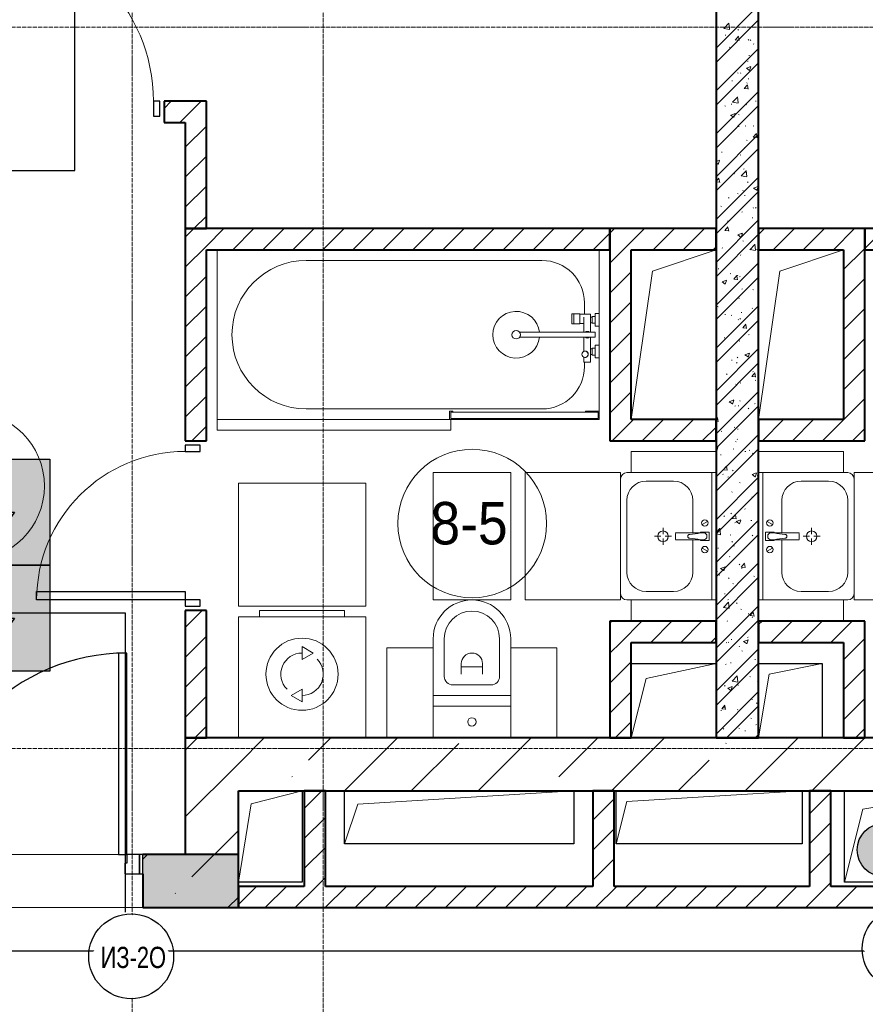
# Model space of a CAD drawing. Header units: millimetres. Extents: x -816133 to 919604, y 87941 to 147341.
# Tile 245 of 256: x 156156 to 160138, y 130627 to 135268. Entities that reach past the tile are written whole.
import ezdxf

# ---------------------------------------------------------------- set-up
doc = ezdxf.new("R2010")
doc.units = ezdxf.units.MM
doc.set_wipeout_variables(frame=1)
doc.linetypes.add('ADSK_Линия сетки', pattern=[25, 20, -2.5, 0, -2.5])
doc.linetypes.add('Линия сетки', pattern=[25, 20, -2.5, 0, -2.5])
for name, color, linetype, lineweight in [('A-000-M_MASS', 7, 'Continuous', 18), ('A-010-A_ROOM', 7, 'Continuous', 20), ('A-200-M_WALL', 7, 'Continuous', 18), ('A-200-M_WALL_EXT', 7, 'Continuous', 18), ('A-200-M_WALL_INT', 7, 'Continuous', 18), ('A-200-M_WALL_PAT', 7, 'Continuous', 40), ('A-325-M_DOOR', 7, 'Continuous', 18), ('A-325-M_DOOR__FRAME', 7, 'Continuous', 30), ('A-325-M_DOOR_OPENING', 7, 'Continuous', 18), ('A-325-M_DOOR_PANEL', 7, 'Continuous', 30), ('A-700-M_FFE', 7, 'Continuous', 18), ('E-610-M_EPS', 7, 'Continuous', 18), ('M-520-M_DRAINAGE_FW', 7, 'Continuous', 18), ('RC-Извещатели_пожарные', 1, 'Continuous', 30), ('Z-030-M_GRID', 7, 'Continuous', 9), ('СОУЭ', 1, 'Continuous', 30), ('СС-011-ПОЖ-СИГНАЛИЗАЦИЯ', 1, 'Continuous', 30), ('УГО АПС и АПЗ$0$_АПС_Оборудование', 1, 'Continuous', 30), ('УГО АПС и АПЗ$0$СС-011-ПОЖ-СИГНАЛИЗАЦИЯ', 1, 'Continuous', 30)]:
    doc.layers.add(name, color=color, linetype=linetype, lineweight=lineweight)
doc.layers.add('EI_HATCH_GALV', color=7, linetype='Continuous')
doc.styles.add('Arial Narrow', font='ARIALN.TTF', dxfattribs={"width": 0.9, "height": 600})
doc.styles.add('Arial_2', font='arial.ttf', dxfattribs={"width": 0.9, "height": 400})
doc.styles.add('CP.Text', font='arial.ttf')

# ---------------------------------------------------------------- blocks, each defined once
blk = doc.blocks.new('13эт')
at = {"layer": 'A-200-M_WALL_PAT', "lineweight": 18}
h = blk.add_hatch(color=9, dxfattribs=at)
h.paths.add_polyline_path([(432495.4, 131082.9), (432495.4, 131332.9), (432045.4, 131332.9), (432045.4, 131082.9)])
h.paths.add_polyline_path([(430495.4, 131082.9), (430945.4, 131082.9), (430945.4, 131332.9), (430495.4, 131332.9)])
at = {"layer": 'A-000-M_MASS', "color": 9}
for p, q in [((434445.4, 134082.9), (434745.4, 134182.9)), ((435045.4, 134082.9), (435345.4, 134182.9)), ((434345.4, 133382.9), (434445.4, 134082.9)), ((434945.4, 133382.9), (435045.4, 134082.9)), ((434415.4, 132162.9), (434745.4, 132232.9)), ((434995.4, 132182.9), (435245.4, 132232.9)), ((434345.4, 131882.9), (434415.4, 132162.9)), ((434945.4, 131882.9), (434995.4, 132182.9)), ((432555.4, 131572.9), (432795.4, 131632.9)), ((433057.9, 131570.4), (434075.4, 131632.9)), ((434325.4, 131582.9), (435150.4, 131632.9)), ((435436.4, 131546.9), (435950.4, 131632.9)), ((432495.4, 131202.9), (432555.4, 131572.9)), ((432995.4, 131382.9), (433057.9, 131570.4)), ((434275.4, 131382.9), (434325.4, 131582.9)), ((435350.4, 131202.9), (435436.4, 131546.9))]:
    blk.add_line(p, q, dxfattribs=at)
at = {"layer": 'A-000-M_MASS', "color": 9, "lineweight": 30}
for p, q in [((434345.4, 132232.9), (434745.4, 132232.9)), ((434945.4, 132232.9), (435245.4, 132232.9)), ((435245.4, 132232.9), (435245.4, 131882.9)), ((432795.4, 131632.9), (432795.4, 131202.9)), ((432995.4, 131382.9), (432995.4, 131632.9)), ((434075.4, 131632.9), (434075.4, 131382.9)), ((434275.4, 131382.9), (434275.4, 131632.9)), ((435150.4, 131632.9), (435150.4, 131382.9)), ((435350.4, 131202.9), (435350.4, 131632.9)), ((434075.4, 131382.9), (432995.4, 131382.9)), ((435150.4, 131382.9), (434275.4, 131382.9)), ((432795.4, 131202.9), (432495.4, 131202.9)), ((435950.4, 131202.9), (435350.4, 131202.9))]:
    blk.add_line(p, q, dxfattribs=at)
at = {"layer": 'A-010-A_ROOM', "color": 9}
for centre in [(431232.5, 133069.9), (433596.8, 132893)]:
    blk.add_circle(centre, 350, dxfattribs=at)
at = {"layer": 'A-200-M_WALL', "color": 9, "lineweight": 40}
for p, q in [((432495.4, 131332.9), (432045.4, 131332.9)), ((432495.4, 131082.9), (432495.4, 131332.9)), ((432045.4, 131242.9), (432045.4, 131082.9)), ((432045.4, 131082.9), (432495.4, 131082.9))]:
    blk.add_line(p, q, dxfattribs=at)
at = {"layer": 'A-200-M_WALL_EXT', "color": 9, "lineweight": 40}
for p, q in [((432495.4, 131882.9), (432245.4, 131882.9)), ((432245.4, 131882.9), (432245.4, 131332.9)), ((437695.4, 131882.9), (432495.4, 131882.9)), ((432495.4, 131632.9), (437695.4, 131632.9)), ((432495.4, 131082.9), (432495.4, 131632.9)), ((432245.4, 131332.9), (432045.4, 131332.9)), ((432045.2, 131242.9), (432045.2, 131082.9)), ((432045.2, 131082.9), (432245.4, 131082.9)), ((432245.4, 131082.9), (432495.4, 131082.9))]:
    blk.add_line(p, q, dxfattribs=at)
at = {"layer": 'A-200-M_WALL_INT', "color": 9, "lineweight": 40}
for p, q in [((434745.4, 138432.9), (434745.4, 131882.9)), ((434945.4, 131882.9), (434945.4, 138432.9)), ((432245.4, 134882.9), (432145.4, 134882.9)), ((432145.4, 134882.9), (432145.4, 134782.9)), ((432345.4, 134882.9), (432245.4, 134882.9)), ((432345.4, 134282.9), (432345.4, 134882.9)), ((432145.4, 134782.9), (432245.4, 134782.9)), ((432245.4, 134782.9), (432245.4, 134282.9)), ((432345.4, 134282.9), (432245.4, 134282.9)), ((432245.4, 134282.9), (432245.4, 133282.9)), ((432245.4, 134282.9), (432345.4, 134282.9)), ((434245.4, 134282.9), (432345.4, 134282.9)), ((434245.4, 134182.9), (434245.4, 134282.9)), ((434345.4, 134282.9), (434245.4, 134282.9)), ((434245.4, 134282.9), (434245.4, 133382.9)), ((434745.4, 134282.9), (434345.4, 134282.9)), ((434745.4, 134182.9), (434745.4, 134282.9)), ((435445.4, 134282.9), (434945.4, 134282.9)), ((434945.4, 134282.9), (434945.4, 134182.9)), ((435445.4, 134182.9), (435445.4, 134282.9)), ((437295.4, 134282.9), (435445.4, 134282.9)), ((435445.4, 134282.9), (435445.4, 134182.9)), ((432345.4, 133282.9), (432345.4, 134182.9)), ((432345.4, 134182.9), (434245.4, 134182.9)), ((434345.4, 133382.9), (434345.4, 134182.9)), ((434345.4, 134182.9), (434745.4, 134182.9)), ((434945.4, 134182.9), (435345.4, 134182.9)), ((435345.4, 134182.9), (435345.4, 133382.9)), ((435445.4, 133282.9), (435445.4, 134182.9)), ((435445.4, 134182.9), (437295.4, 134182.9)), ((434245.4, 133382.9), (434245.4, 133282.9)), ((434745.4, 133382.9), (434345.4, 133382.9)), ((434745.4, 133282.9), (434745.4, 133382.9)), ((435345.4, 133382.9), (434945.4, 133382.9)), ((434945.4, 133382.9), (434945.4, 133282.9)), ((432245.4, 133282.9), (432345.4, 133282.9)), ((434245.4, 133282.9), (434745.4, 133282.9)), ((434945.4, 133282.9), (435345.4, 133282.9)), ((435345.4, 133282.9), (435445.4, 133282.9)), ((432345.4, 132482.9), (432245.4, 132482.9)), ((432245.4, 132482.9), (432245.4, 131882.9)), ((432345.4, 131882.9), (432345.4, 132482.9)), ((434745.4, 132432.9), (434245.4, 132432.9)), ((434245.4, 132432.9), (434245.4, 132332.9)), ((434745.4, 132332.9), (434745.4, 132432.9)), ((435445.4, 132432.9), (434945.4, 132432.9)), ((434945.4, 132432.9), (434945.4, 132332.9)), ((435445.4, 132332.9), (435445.4, 132432.9)), ((434245.4, 132332.9), (434245.4, 131882.9)), ((434345.4, 132332.9), (434745.4, 132332.9)), ((434345.4, 131882.9), (434345.4, 132332.9)), ((434945.4, 132332.9), (435345.4, 132332.9)), ((435345.4, 132332.9), (435345.4, 131882.9)), ((435445.4, 131882.9), (435445.4, 132332.9)), ((432245.4, 131882.9), (432345.4, 131882.9)), ((434245.4, 131882.9), (434345.4, 131882.9)), ((434745.4, 131882.9), (434945.4, 131882.9)), ((435345.4, 131882.9), (435445.4, 131882.9)), ((432905.4, 131632.9), (432805.4, 131632.9)), ((432805.4, 131632.9), (432805.4, 131182.9)), ((432905.4, 131182.9), (432905.4, 131632.9)), ((434265.4, 131632.9), (434165.4, 131632.9)), ((434165.4, 131632.9), (434165.4, 131182.9)), ((434265.4, 131182.9), (434265.4, 131632.9)), ((435285.4, 131632.9), (435185.4, 131632.9)), ((435185.4, 131632.9), (435185.4, 131182.9)), ((435285.4, 131182.9), (435285.4, 131632.9)), ((432805.4, 131182.9), (432495.4, 131182.9)), ((432495.4, 131182.9), (432495.4, 131082.9)), ((434165.4, 131182.9), (432905.4, 131182.9)), ((435185.4, 131182.9), (434265.4, 131182.9)), ((436455.4, 131182.9), (435285.4, 131182.9)), ((432495.4, 131082.9), (437695.4, 131082.9))]:
    blk.add_line(p, q, dxfattribs=at)
at = {"layer": 'A-200-M_WALL_PAT', "color": 9, "linetype": 'Continuous', "lineweight": 9}
for p, q in [((434745.4, 135133.8), (434945.4, 135333.8)), ((434745.4, 135066.5), (434945.4, 135266.5)), ((434745.4, 135252.4), (434746.8, 135253.4)), ((434782.3, 135225.8), (434806.1, 135250.5)), ((434782.3, 135225.9), (434809.4, 135221.7)), ((434809.1, 135222.7), (434805.7, 135251.7)), ((434848.3, 135220.8), (434850.7, 135218.5)), ((434745.4, 135177.6), (434746.5, 135177)), ((434787.8, 135193.9), (434791.1, 135194.4)), ((434835.5, 135171.9), (434853.8, 135170.3)), ((434835.7, 135171.8), (434850.4, 135189.4)), ((434854, 135169.1), (434850.5, 135188.2)), ((434896.9, 135171.4), (434899.6, 135173.4)), ((434906.4, 135171.9), (434909.2, 135170.1)), ((434745.4, 134931.8), (434945.4, 135131.8)), ((434745.4, 135121.6), (434746, 135121.1)), ((434807.9, 135137.8), (434810.7, 135136)), ((434921.3, 135153.8), (434923.8, 135151.6)), ((434899.8, 135099), (434903.1, 135099.5)), ((434745.4, 134864.4), (434945.4, 135064.4)), ((434888, 135038.9), (434903.1, 135028.7)), ((434888.1, 135038.7), (434909.5, 135046.9)), ((434893.2, 135069.9), (434895.9, 135072)), ((434903.4, 135027.4), (434909.6, 135045.8)), ((434845.7, 135017), (434848.5, 135015.2)), ((434860, 135016.7), (434862.4, 135014.4)), ((434896.2, 134988.9), (434899.5, 134989.3)), ((434819.6, 134978.8), (434822.9, 134979.2)), ((434877.8, 134942.6), (434896, 134941)), ((434878, 134942.6), (434892.7, 134960.1)), ((434889.5, 134968.5), (434892.2, 134970.5)), ((434896.3, 134939.8), (434892.8, 134958.9)), ((434745.4, 134729.7), (434945.4, 134929.7)), ((434822.7, 134878.4), (434846.5, 134903.1)), ((434849.5, 134875.4), (434846.1, 134904.3)), ((432145.4, 134849.3), (432179.1, 134882.9)), ((432245.4, 134807.8), (432320.5, 134882.9)), ((434745.4, 134662.4), (434945.4, 134862.4)), ((434786.4, 134861.2), (434789.2, 134859.4)), ((434816, 134868.7), (434819.3, 134869.1)), ((434822.7, 134878.5), (434849.8, 134874.3)), ((434885.8, 134867), (434888.5, 134869)), ((434931.4, 134883.9), (434934.8, 134884.3)), ((432220.5, 134782.9), (432245.4, 134807.8)), ((434813.8, 134817.9), (434829, 134807.6)), ((434814, 134817.7), (434835.3, 134825.9)), ((434829.2, 134806.3), (434835.4, 134824.8)), ((434847.4, 134834.8), (434849.8, 134832.5)), ((434850.6, 134820.3), (434853.5, 134818.5)), ((432245.4, 134666.4), (432345.4, 134766.4)), ((434851.3, 134763.7), (434854.6, 134764.1)), ((434882.1, 134765.5), (434884.8, 134767.6)), ((434920.4, 134767.9), (434922.9, 134765.6)), ((434745.4, 134527.7), (434945.4, 134727.7)), ((434920.1, 134713.3), (434938.3, 134711.7)), ((434920.3, 134713.3), (434935, 134730.8)), ((434938.6, 134710.6), (434935.1, 134729.7)), ((434745.4, 134460.3), (434945.4, 134660.3)), ((434878.4, 134664.1), (434881.1, 134666.1)), ((434888.4, 134699.4), (434891.3, 134697.6)), ((432245.4, 134525), (432345.4, 134625)), ((434771.1, 134643.4), (434774.4, 134643.9)), ((434859.1, 134630.7), (434861.5, 134628.4)), ((434745.4, 134598.8), (434761.1, 134604.8)), ((434745.4, 134592.9), (434754.8, 134586.6)), ((434755.1, 134585.3), (434761.2, 134603.7)), ((434874.7, 134562.6), (434877.4, 134564.6)), ((434745.4, 134325.6), (434945.4, 134525.6)), ((434745.4, 134504.9), (434758.7, 134520.7)), ((434762.3, 134500.4), (434758.7, 134519.5)), ((434829.1, 134543.6), (434831.9, 134541.8)), ((434863.1, 134531), (434886.9, 134555.8)), ((434863.1, 134531.2), (434890.2, 134527)), ((434883.1, 134548.5), (434886.4, 134549)), ((434889.9, 134528), (434886.5, 134557)), ((432245.4, 134383.6), (432345.4, 134483.6)), ((434745.4, 134503.1), (434762, 134501.6)), ((434893.3, 134502.7), (434896.2, 134500.9)), ((434921.6, 134474.1), (434936.7, 134463.9)), ((434921.7, 134473.9), (434943.1, 134482.1)), ((434937, 134462.6), (434943.2, 134481)), ((434745.4, 134258.3), (434945.4, 134458.3)), ((434802.9, 134428.3), (434806.2, 134428.7)), ((434846.5, 134448.8), (434848.9, 134446.6)), ((434871, 134461.1), (434873.6, 134463.2)), ((434879.5, 134438.4), (434882.8, 134438.8)), ((434768.4, 134388.7), (434771.3, 134386.9)), ((434919.5, 134381.9), (434922, 134379.6)), ((434931.1, 134381.8), (434934, 134380)), ((432286.2, 134282.9), (432345.4, 134342.1)), ((434867.3, 134359.7), (434869.9, 134361.7)), ((434914.8, 134333.4), (434918.1, 134333.8)), ((434745.4, 134123.6), (434945.4, 134323.6)), ((434786.3, 134273.9), (434801, 134291.4)), ((434799.3, 134318.2), (434802.6, 134318.6)), ((434804.6, 134271.2), (434801, 134290.3)), ((432245.4, 134242.1), (432286.2, 134282.9)), ((432345.4, 134200.7), (432427.6, 134282.9)), ((432469, 134182.9), (432569, 134282.9)), ((432610.5, 134182.9), (432710.5, 134282.9)), ((432751.9, 134182.9), (432851.9, 134282.9)), ((432893.3, 134182.9), (432993.3, 134282.9)), ((433034.7, 134182.9), (433134.7, 134282.9)), ((433176.1, 134182.9), (433276.1, 134282.9)), ((433317.6, 134182.9), (433417.6, 134282.9)), ((433459, 134182.9), (433559, 134282.9)), ((433600.4, 134182.9), (433700.4, 134282.9)), ((433741.8, 134182.9), (433841.8, 134282.9)), ((433883.2, 134182.9), (433983.2, 134282.9)), ((434024.7, 134182.9), (434124.7, 134282.9)), ((434166.1, 134182.9), (434245.4, 134262.2)), ((434245.4, 134262.2), (434266.1, 134282.9)), ((434345.4, 134220.8), (434407.5, 134282.9)), ((434448.9, 134182.9), (434548.9, 134282.9)), ((434590.4, 134182.9), (434690.4, 134282.9)), ((434745.4, 134056.2), (434945.4, 134256.2)), ((434786.1, 134273.9), (434804.3, 134272.3)), ((434847.4, 134253.1), (434862.6, 134242.9)), ((434847.6, 134252.9), (434868.9, 134261.1)), ((434858.2, 134244.7), (434860.6, 134242.5)), ((434862.8, 134241.6), (434869, 134260)), ((434863.6, 134258.2), (434866.2, 134260.2)), ((434945.4, 134255.1), (434973.2, 134282.9)), ((435014.6, 134182.9), (435114.6, 134282.9)), ((435156, 134182.9), (435256, 134282.9)), ((435297.5, 134182.9), (435397.5, 134282.9)), ((435445.4, 134189.5), (435538.9, 134282.9)), ((432245.4, 134100.7), (432345.4, 134200.7)), ((434245.4, 134120.8), (434345.4, 134220.8)), ((434731.8, 134182.9), (434745.4, 134196.6)), ((434834.6, 134213.2), (434837.9, 134213.6)), ((434871.8, 134226.1), (434874.6, 134224.3)), ((434903.6, 134183.7), (434927.3, 134208.4)), ((434930.3, 134180.7), (434927, 134209.6)), ((434773.3, 134192), (434776.2, 134190.2)), ((434859.9, 134156.7), (434862.5, 134158.8)), ((434903.5, 134183.8), (434930.6, 134179.6)), ((434936.1, 134185.1), (434938.9, 134183.3)), ((435345.4, 134089.5), (435438.9, 134182.9)), ((435438.9, 134182.9), (435445.4, 134189.5)), ((434745.4, 133921.5), (434945.4, 134121.5)), ((432245.4, 133959.3), (432345.4, 134059.3)), ((434245.4, 133979.4), (434345.4, 134079.4)), ((434745.4, 133854.1), (434945.4, 134054.1)), ((434754.4, 134092.9), (434757.7, 134093.4)), ((434811.1, 134071.2), (434814, 134069.4)), ((434828.6, 134044.6), (434843.3, 134062.1)), ((434846.9, 134041.9), (434843.3, 134061)), ((434845.6, 134062.9), (434848, 134060.6)), ((434856.2, 134055.3), (434858.8, 134057.3)), ((434773.3, 134032.1), (434788.4, 134021.8)), ((434773.4, 134031.9), (434794.7, 134040.1)), ((434788.7, 134020.5), (434794.8, 134039)), ((434828.4, 134044.7), (434846.6, 134043.1)), ((434943, 134008.1), (434945.4, 134008.4)), ((435345.4, 133948), (435445.4, 134048)), ((434866.4, 133998), (434869.7, 133998.5)), ((434918.6, 133995.9), (434921.1, 133993.7)), ((432245.4, 133817.9), (432345.4, 133917.9)), ((434245.4, 133838), (434345.4, 133938)), ((434745.4, 133719.4), (434945.4, 133919.4)), ((434751.8, 133915.4), (434754.6, 133913.6)), ((434852.5, 133953.8), (434855.1, 133955.8)), ((434786.2, 133877.8), (434789.5, 133878.3)), ((434816.1, 133874.5), (434818.9, 133872.7)), ((434862.8, 133887.9), (434866.2, 133888.3)), ((434914.5, 133908.5), (434917.3, 133906.7)), ((435345.4, 133806.6), (435445.4, 133906.6)), ((434745.4, 133652.1), (434945.4, 133852.1)), ((434848.7, 133852.3), (434851.4, 133854.4)), ((434857.3, 133858.8), (434859.7, 133856.5)), ((434870.9, 133815.4), (434885.6, 133832.9)), ((434889.1, 133812.6), (434885.6, 133831.7)), ((434943.9, 133836.4), (434945.4, 133836.2)), ((434944, 133836.3), (434945.4, 133837.8)), ((432245.4, 133676.5), (432345.4, 133776.5)), ((434245.4, 133696.6), (434345.4, 133796.6)), ((434870.7, 133815.4), (434888.9, 133813.8)), ((434898.1, 133782.9), (434901.4, 133783.3)), ((434782.6, 133767.7), (434786, 133768.1)), ((434845, 133750.9), (434847.7, 133752.9)), ((434853.9, 133753.6), (434856.7, 133751.8)), ((435345.4, 133665.2), (435445.4, 133765.2)), ((434745.4, 133517.4), (434945.4, 133717.4)), ((434881, 133688.3), (434896.2, 133678.1)), ((434881.2, 133688.1), (434902.5, 133696.3)), ((434896.4, 133676.8), (434902.6, 133695.2)), ((434245.4, 133555.1), (434345.4, 133655.1)), ((434745.4, 133450), (434945.4, 133650)), ((434817.9, 133662.7), (434821.2, 133663.1)), ((434841.3, 133649.4), (434844, 133651.4)), ((434844.7, 133676.9), (434847.2, 133674.6)), ((432245.4, 133535), (432345.4, 133635)), ((434794.5, 133597.8), (434797.3, 133596)), ((434913.2, 133586.1), (434927.9, 133603.6)), ((434917.7, 133610), (434920.2, 133607.7)), ((434931.4, 133583.3), (434927.9, 133602.5)), ((435345.4, 133523.8), (435445.4, 133623.8)), ((434837.6, 133547.9), (434840.3, 133550)), ((434858.8, 133556.9), (434861.6, 133555.1)), ((434913, 133586.1), (434931.2, 133584.5)), ((434929.9, 133567.7), (434933.2, 133568.2)), ((434245.4, 133413.7), (434345.4, 133513.7)), ((434745.4, 133315.3), (434945.4, 133515.3)), ((432245.4, 133393.6), (432345.4, 133493.6)), ((434806.9, 133467.3), (434822, 133457.1)), ((434807, 133467.1), (434828.4, 133475.3)), ((434822.3, 133455.8), (434828.4, 133474.2)), ((434856.4, 133472.8), (434858.8, 133470.5)), ((434926.3, 133457.6), (434929.7, 133458.1)), ((435345.4, 133382.4), (435445.4, 133482.4)), ((434745.4, 133248), (434945.4, 133448)), ((434833.9, 133446.5), (434836.6, 133448.5)), ((434849.7, 133447.5), (434853, 133448)), ((434896.6, 133436), (434899.4, 133434.2)), ((434256, 133282.9), (434356, 133382.9)), ((434397.5, 133282.9), (434497.5, 133382.9)), ((434538.9, 133282.9), (434638.9, 133382.9)), ((434745.4, 133386.2), (434751.5, 133393.5)), ((434745.4, 133375.2), (434754.8, 133374.4)), ((434755.1, 133373.2), (434751.6, 133392.3)), ((434963.1, 133282.9), (435063.1, 133382.9)), ((435104.6, 133282.9), (435204.6, 133382.9)), ((435246, 133282.9), (435345.4, 133382.4)), ((432276.1, 133282.9), (432345.4, 133352.2)), ((434680.3, 133282.9), (434745.4, 133348)), ((434745.4, 133113.3), (434945.4, 133313.3)), ((434769.5, 133327.3), (434772.9, 133327.8)), ((434830.2, 133345), (434832.9, 133347)), ((434846.1, 133337.4), (434849.5, 133337.8)), ((435387.4, 133282.9), (435445.4, 133340.9)), ((434837.2, 133280.3), (434840.1, 133278.5)), ((434843.8, 133290.9), (434846.3, 133288.7)), ((434745.4, 133250.9), (434754.2, 133254.3)), ((434745.4, 133045.9), (434945.4, 133245.9)), ((434745.4, 133237.7), (434747.9, 133236)), ((434748.1, 133234.7), (434754.3, 133253.2)), ((434826.5, 133243.5), (434829.2, 133245.6)), ((434881.4, 133232.4), (434884.7, 133232.8)), ((434901.5, 133239.3), (434904.3, 133237.5)), ((434916.8, 133224), (434919.3, 133221.7)), ((434766, 133217.2), (434769.3, 133217.6)), ((434778.9, 133146.7), (434797.1, 133145.1)), ((434779.1, 133146.7), (434793.8, 133164.2)), ((434797.4, 133143.9), (434793.9, 133163)), ((434822.8, 133142.1), (434825.5, 133144.1)), ((434914.8, 133123.4), (434936.1, 133131.5)), ((434930, 133112), (434936.2, 133130.4)), ((434745.4, 132911.2), (434945.4, 133111.2)), ((434776.6, 133125.4), (434779.4, 133123.6)), ((434801.2, 133112.2), (434804.5, 133112.6)), ((434855.5, 133086.8), (434858, 133084.6)), ((434914.6, 133123.5), (434929.8, 133113.3)), ((434939.3, 133118.5), (434942.1, 133116.7)), ((434745.4, 132843.9), (434945.4, 133043.9)), ((434819.1, 133040.6), (434821.8, 133042.6)), ((434913.2, 133017.3), (434916.5, 133017.7)), ((434815.4, 132939.1), (434818.1, 132941.2)), ((434879.9, 132962.7), (434882.8, 132960.9)), ((434745.4, 132709.2), (434945.4, 132909.2)), ((434781.5, 132928.7), (434784.3, 132926.9)), ((434821.2, 132917.4), (434839.4, 132915.8)), ((434821.4, 132917.4), (434836.1, 132934.9)), ((434833, 132897), (434836.4, 132897.5)), ((434839.7, 132914.7), (434836.2, 132933.8)), ((434840.5, 132902.5), (434855.6, 132892.3)), ((434840.6, 132902.3), (434862, 132910.5)), ((434842.9, 132905), (434845.4, 132902.7)), ((434855.9, 132891), (434862.1, 132909.4)), ((434909.7, 132907.1), (434913, 132907.6)), ((434944.2, 132921.8), (434945.4, 132921)), ((434745.4, 132850.4), (434763.6, 132869.4)), ((434766.7, 132841.7), (434763.3, 132870.6)), ((434745.4, 132843.9), (434767, 132840.6)), ((434745.4, 132641.8), (434945.4, 132841.8)), ((434811.7, 132837.7), (434814.3, 132839.7)), ((434819.3, 132807.8), (434822.1, 132806)), ((434915.9, 132838), (434918.4, 132835.8)), ((434944.9, 132802.1), (434945.4, 132802.2)), ((434752.9, 132776.8), (434756.2, 132777.3)), ((434829.5, 132786.9), (434832.8, 132787.3)), ((434808, 132736.2), (434810.6, 132738.2)), ((434745.4, 132507.1), (434945.4, 132707.1)), ((434749.3, 132666.7), (434752.6, 132667.1)), ((434766.3, 132681.5), (434781.5, 132671.3)), ((434766.5, 132681.3), (434787.8, 132689.5)), ((434781.7, 132670), (434787.9, 132688.4)), ((434854.6, 132700.9), (434857.1, 132698.6)), ((434863.5, 132688.2), (434881.7, 132686.6)), ((434863.7, 132688.2), (434878.4, 132705.7)), ((434864.7, 132681.9), (434868, 132682.3)), ((434882, 132685.4), (434878.4, 132704.5)), ((434745.4, 132439.8), (434945.4, 132639.8)), ((434759.9, 132652), (434762.8, 132650.2)), ((434804.3, 132634.7), (434806.9, 132636.8)), ((434922.7, 132645.2), (434925.5, 132643.4)), ((434824.2, 132611.1), (434827, 132609.3)), ((434784.5, 132561.7), (434787.9, 132562.1)), ((434800.6, 132533.3), (434803.2, 132535.3)), ((434807.1, 132494.3), (434803.7, 132523.2)), ((432245.4, 132403.7), (432324.7, 132482.9)), ((434745.4, 132305.1), (434945.4, 132505.1)), ((434780.3, 132497.3), (434804, 132522.1)), ((434780.3, 132497.4), (434807.4, 132493.2)), ((434842, 132519), (434844.5, 132516.7)), ((434862, 132490.2), (434864.8, 132488.4)), ((434906, 132458.9), (434920.7, 132476.4)), ((434245.4, 132423.8), (434254.6, 132432.9)), ((434296, 132332.9), (434396, 132432.9)), ((434437.4, 132332.9), (434537.4, 132432.9)), ((434578.8, 132332.9), (434678.8, 132432.9)), ((434745.4, 132237.7), (434945.4, 132437.7)), ((434796.9, 132431.8), (434799.5, 132433.8)), ((434896.5, 132466.8), (434899.9, 132467.2)), ((434905.8, 132458.9), (434924, 132457.3)), ((434915, 132452.1), (434917.5, 132449.8)), ((434924.3, 132456.1), (434920.7, 132475.2)), ((434945.4, 132416.7), (434961.7, 132432.9)), ((435003.1, 132332.9), (435103.1, 132432.9)), ((435144.5, 132332.9), (435244.5, 132432.9)), ((435285.9, 132332.9), (435385.9, 132432.9)), ((432245.4, 132262.2), (432345.4, 132362.2)), ((434720.3, 132332.9), (434745.4, 132358.1)), ((434816.4, 132346.5), (434819.7, 132347)), ((434874.1, 132337.8), (434889.3, 132327.5)), ((434874.2, 132337.6), (434895.6, 132345.7)), ((434889.5, 132326.2), (434895.7, 132344.6)), ((434893, 132356.6), (434896.3, 132357.1)), ((435427.4, 132332.9), (435445.4, 132351)), ((434245.4, 132282.4), (434296, 132332.9)), ((434745.4, 132103), (434945.4, 132303)), ((434793.2, 132330.3), (434795.8, 132332.4)), ((434802.7, 132334.5), (434805.5, 132332.7)), ((434853.7, 132314.9), (434856.2, 132312.6)), ((434866.9, 132293.5), (434869.8, 132291.7)), ((435345.4, 132251), (435427.4, 132332.9)), ((434747.9, 132246), (434745.4, 132259.7)), ((434745.4, 132247.4), (434747.7, 132247.2)), ((434928.2, 132251.6), (434931.6, 132252)), ((434943.4, 132248.4), (434945.4, 132249.9)), ((432245.4, 132120.8), (432345.4, 132220.8)), ((434245.4, 132140.9), (434345.4, 132240.9)), ((434745.4, 132035.6), (434945.4, 132235.6)), ((434789.4, 132228.9), (434792.1, 132230.9)), ((434812.8, 132236.4), (434816.1, 132236.8)), ((435345.4, 132109.6), (435445.4, 132209.6)), ((434820.7, 132150), (434844.5, 132174.7)), ((434847.5, 132146.9), (434844.1, 132175.9)), ((434904.7, 132172.7), (434907.6, 132170.9)), ((434785.7, 132127.4), (434788.4, 132129.4)), ((434799.9, 132116.7), (434815.1, 132106.5)), ((434800.1, 132116.5), (434821.4, 132124.7)), ((434815.3, 132105.2), (434821.5, 132123.6)), ((434820.7, 132150.1), (434847.8, 132145.9)), ((434841.1, 132133), (434843.6, 132130.8)), ((434848, 132131.4), (434851.4, 132131.8)), ((434939.7, 132146.9), (434942.4, 132149)), ((432245.4, 131979.4), (432345.4, 132079.4)), ((434245.4, 131999.5), (434345.4, 132099.5)), ((434745.4, 131900.9), (434945.4, 132100.9)), ((434914.1, 132066.1), (434916.6, 132063.9)), ((435345.4, 131968.1), (435445.4, 132068.1)), ((434771.8, 132019.5), (434790, 132017.9)), ((434772, 132019.5), (434786.7, 132037)), ((434782, 132025.9), (434784.7, 132028)), ((434790.2, 132016.7), (434786.7, 132035.8)), ((434794.7, 131882.9), (434945.4, 132033.6)), ((434845.4, 132016.9), (434848.2, 132015.1)), ((434936, 132045.5), (434938.6, 132047.5)), ((434746.9, 131982.9), (434749.8, 131981.1)), ((434767.9, 132011.2), (434771.2, 132011.6)), ((434909.6, 131976), (434912.5, 131974.2)), ((432290.4, 131882.9), (432345.4, 131938)), ((434270.3, 131882.9), (434345.4, 131958.1)), ((434778.3, 131924.5), (434781, 131926.5)), ((434852.8, 131928.9), (434855.3, 131926.7)), ((434932.3, 131944), (434934.9, 131946)), ((435401.6, 131882.9), (435445.4, 131926.7)), ((432245.4, 131825.6), (432302.7, 131882.9)), ((432495.4, 131761.3), (432617, 131882.9)), ((432826.1, 131777.7), (432931.3, 131882.9)), ((432995.7, 131632.9), (433245.7, 131882.9)), ((433624.3, 131632.9), (433874.3, 131882.9)), ((434004.8, 131699.2), (434188.6, 131882.9)), ((434252.9, 131632.9), (434502.9, 131882.9)), ((434745.4, 131903), (434747.3, 131903.7)), ((434745.4, 131896.8), (434747.3, 131902.6)), ((434879.9, 131916.3), (434883.2, 131916.7)), ((434881.5, 131632.9), (435131.5, 131882.9)), ((434929.5, 131882.9), (434945.4, 131898.9)), ((435195.8, 131632.9), (435445.8, 131882.9)), ((433310, 131632.9), (433533.3, 131856.3)), ((434790.6, 131856.3), (434792.9, 131858.7)), ((432245.4, 131511.3), (432495.4, 131761.3)), ((434567.2, 131632.9), (434712, 131777.7)), ((432747.6, 131699.2), (432749.9, 131701.5)), ((432805.4, 131549.5), (432888.9, 131632.9)), ((434165.4, 131495.2), (434265.4, 131595.2)), ((435185.4, 131525.3), (435285.4, 131625.3)), ((432805.4, 131408), (432905.4, 131508)), ((435185.4, 131383.9), (435285.4, 131483.9)), ((432276.1, 131227.7), (432495.4, 131447)), ((434165.4, 131353.8), (434265.4, 131453.8)), ((432805.4, 131266.6), (432905.4, 131366.6)), ((432045.3, 131311.2), (432067, 131332.9)), ((435185.4, 131242.5), (435285.4, 131342.5)), ((434165.4, 131212.4), (434265.4, 131312.4)), ((432863.1, 131182.9), (432905.4, 131225.2)), ((432495.4, 131098), (432580.3, 131182.9)), ((432621.7, 131082.9), (432721.7, 131182.9)), ((432763.1, 131082.9), (432863.1, 131182.9)), ((432904.6, 131082.9), (433004.6, 131182.9)), ((433046, 131082.9), (433146, 131182.9)), ((433187.4, 131082.9), (433287.4, 131182.9)), ((433328.8, 131082.9), (433428.8, 131182.9)), ((433470.3, 131082.9), (433570.3, 131182.9)), ((433611.7, 131082.9), (433711.7, 131182.9)), ((433753.1, 131082.9), (433853.1, 131182.9)), ((433894.5, 131082.9), (433994.5, 131182.9)), ((434035.9, 131082.9), (434135.9, 131182.9)), ((434177.4, 131082.9), (434277.4, 131182.9)), ((434318.8, 131082.9), (434418.8, 131182.9)), ((434460.2, 131082.9), (434560.2, 131182.9)), ((434601.6, 131082.9), (434701.6, 131182.9)), ((434743, 131082.9), (434843, 131182.9)), ((434884.5, 131082.9), (434984.5, 131182.9)), ((435025.9, 131082.9), (435125.9, 131182.9)), ((435167.3, 131082.9), (435267.3, 131182.9)), ((435267.3, 131182.9), (435285.4, 131201)), ((435308.7, 131082.9), (435408.7, 131182.9)), ((432197.5, 131149.1), (432199.9, 131151.5)), ((432445.7, 131082.9), (432495.4, 131132.7))]:
    blk.add_line(p, q, dxfattribs=at)
at = {"layer": 'A-325-M_DOOR', "color": 9, "lineweight": 30}
for p, q in [((432125.4, 134882.9), (432095.4, 134882.9)), ((432095.4, 134882.9), (432095.4, 134812.9)), ((432125.4, 134812.9), (432125.4, 134882.9)), ((432095.4, 134812.9), (432125.4, 134812.9)), ((432315.4, 133262.9), (432245.4, 133262.9)), ((432245.4, 133262.9), (432245.4, 133232.9)), ((432245.4, 133232.9), (432315.4, 133232.9)), ((432315.4, 133232.9), (432315.4, 133262.9)), ((431545.4, 132532.9), (431545.4, 132572.9)), ((431545.4, 132572.9), (432245.4, 132572.9)), ((432245.4, 132572.9), (432245.4, 132532.9)), ((432245.4, 132532.9), (431545.4, 132532.9)), ((432245.4, 132532.9), (431545.4, 132532.9)), ((432315.4, 132532.9), (432245.4, 132532.9)), ((432245.4, 132532.9), (432245.4, 132502.9)), ((432315.4, 132502.9), (432315.4, 132532.9)), ((432245.4, 132502.9), (432315.4, 132502.9)), ((432045.4, 131332.9), (432030.4, 131332.9)), ((432030.4, 131332.9), (432030.4, 131242.9)), ((432045.4, 131242.9), (432045.4, 131332.9)), ((432030.4, 131242.9), (432045.4, 131242.9))]:
    blk.add_line(p, q, dxfattribs=at)
at = {"layer": 'A-325-M_DOOR', "color": 9, "lineweight": 9}
for centre, radius, start, end in [((431295.4, 134882.9), 800, 0, 90), ((432245.4, 132532.9), 700, 90, 180)]:
    blk.add_arc(centre, radius, start, end, dxfattribs=at)
at = {"layer": 'A-325-M_DOOR__FRAME', "color": 9}
for p, q in [((432030.4, 131332.9), (431970.4, 131332.9)), ((431970.4, 131332.9), (431970.4, 131292.9)), ((432030.4, 131242.9), (432030.4, 131332.9)), ((431970.4, 131292.9), (431960.4, 131292.9)), ((431960.4, 131292.9), (431960.4, 131242.9)), ((431960.4, 131242.9), (432030.4, 131242.9))]:
    blk.add_line(p, q, dxfattribs=at)
at = {"layer": 'A-325-M_DOOR_OPENING', "color": 9}
for p, q in [((432045.2, 131332.9), (430945.2, 131332.9)), ((432045.2, 131082.9), (430945.2, 131082.9))]:
    blk.add_line(p, q, dxfattribs=at)
at = {"layer": 'A-325-M_DOOR_PANEL', "color": 9}
for p, q in [((431970.4, 132282.9), (431930.4, 132282.9)), ((431930.4, 132282.9), (431930.4, 131332.9)), ((431970.4, 131332.9), (431970.4, 132282.9)), ((431930.4, 131332.9), (431970.4, 131332.9))]:
    blk.add_line(p, q, dxfattribs=at)
blk.add_arc((431970.4, 131332.9), 950, 90, 180, dxfattribs=at)
at = {"layer": 'A-700-M_FFE', "color": 9, "lineweight": 9}
for p, q in [((433490.5, 133382.9), (432395.4, 133382.9)), ((432395.4, 133382.9), (432395.4, 133332.9)), ((433495.4, 133332.9), (433495.4, 133382.8)), ((432395.4, 133332.9), (433495.4, 133332.9)), ((434745.4, 133232.9), (434345.4, 133232.9)), ((434345.4, 133232.9), (434345.4, 133132.9)), ((435345.4, 133232.9), (434945.4, 133232.9)), ((435345.4, 133132.9), (435345.4, 133232.9)), ((433412.9, 133132.9), (433412.9, 132532.9)), ((433777.9, 133132.9), (433412.9, 133132.9)), ((433777.9, 132532.9), (433777.9, 133132.9)), ((434295.4, 133132.9), (433845.4, 133132.9)), ((433845.4, 133132.9), (433845.4, 132532.9)), ((434295.4, 132532.9), (434295.4, 133132.9)), ((434345.4, 133132.9), (434745.4, 133132.9)), ((434945.4, 133132.9), (435345.4, 133132.9)), ((435845.4, 133132.9), (435395.4, 133132.9)), ((435395.4, 133132.9), (435395.4, 132532.9)), ((433095.4, 133082.9), (432495.4, 133082.9)), ((432495.4, 133082.9), (432495.4, 132502.9)), ((433095.4, 132502.9), (433095.4, 133082.9)), ((433412.9, 132532.9), (433777.9, 132532.9)), ((433845.4, 132532.9), (434295.4, 132532.9)), ((434745.4, 132532.9), (434345.4, 132532.9)), ((434345.4, 132532.9), (434345.4, 132432.9)), ((435345.4, 132532.9), (434945.4, 132532.9)), ((435345.4, 132432.9), (435345.4, 132532.9)), ((435395.4, 132532.9), (435845.4, 132532.9)), ((432495.4, 132502.9), (433095.4, 132502.9)), ((433195.4, 132307.9), (433195.4, 131882.9)), ((433412.9, 132307.9), (433195.4, 132307.9)), ((433995.4, 132307.9), (433777.9, 132307.9)), ((433995.4, 131882.9), (433995.4, 132307.9))]:
    blk.add_line(p, q, dxfattribs=at)
at = {"layer": 'E-610-M_EPS', "color": 9}
for p, q in [((432595.4, 132482.9), (432995.4, 132482.9)), ((432595.4, 132452.9), (432595.4, 132482.9)), ((432995.4, 132482.9), (432995.4, 132452.9)), ((432495.4, 132452.9), (433095.4, 132452.9)), ((432495.4, 131882.9), (432495.4, 132452.9)), ((433095.4, 132452.9), (433095.4, 131882.9)), ((432795.4, 132312.9), (432847.4, 132282.9)), ((432795.4, 132252.9), (432795.4, 132312.9)), ((432847.4, 132282.9), (432795.4, 132252.9)), ((432743.4, 132082.9), (432795.4, 132112.9)), ((432795.4, 132112.9), (432795.4, 132052.9)), ((432795.4, 132052.9), (432743.4, 132082.9))]:
    blk.add_line(p, q, dxfattribs=at)
for radius, start, end in [(170, 0, 180), (100, 90, 225), (100, 270, 45), (170, 180, 0)]:
    blk.add_arc((432795.4, 132182.9), radius, start, end, dxfattribs=at)
at = {"layer": 'M-520-M_DRAINAGE_FW', "color": 9}
for p, q in [((432395.4, 134182.9), (432395.4, 133382.9)), ((434195.4, 133882.7), (434195.4, 134182.9)), ((432815.4, 134132.9), (433925.4, 134132.9)), ((434125.4, 133932.9), (434125.4, 133879.2)), ((434075.4, 133881), (434066.3, 133881)), ((434066.3, 133881), (434066.3, 133834)), ((434102.9, 133881), (434075.4, 133881)), ((434075.4, 133881), (434075.4, 133834)), ((434075.4, 133834), (434075.4, 133881)), ((434102.9, 133834), (434102.9, 133881)), ((434153.4, 133879.2), (434102.9, 133879.2)), ((434102.9, 133879.2), (434102.9, 133836.3)), ((434153.4, 133866.2), (434153.4, 133879.2)), ((434175.4, 133868.9), (434161.4, 133868.9)), ((434161.4, 133868.9), (434161.4, 133836.9)), ((434195.4, 133882.7), (434175.4, 133882.7)), ((434175.4, 133882.7), (434175.4, 133822.9)), ((434175.4, 133836.9), (434175.4, 133868.9)), ((434195.4, 133822.9), (434195.4, 133882.7)), ((434066.3, 133834), (434075.4, 133834)), ((434075.4, 133834), (434102.9, 133834)), ((434102.9, 133836.3), (434121.7, 133836.3)), ((434121.7, 133866.2), (434121.7, 133794.3)), ((434153.4, 133794.3), (434153.4, 133866.2)), ((434161.4, 133866.2), (434153.4, 133866.2)), ((434153.4, 133866.2), (434153.4, 133839.3)), ((434153.4, 133839.3), (434161.4, 133839.3)), ((434161.4, 133839.3), (434161.4, 133866.2)), ((434161.4, 133836.9), (434175.4, 133836.9)), ((434175.4, 133822.9), (434195.4, 133822.9)), ((434195.4, 133732.9), (434195.4, 133822.9)), ((434175.4, 133794.3), (433820.3, 133794.3)), ((434175.4, 133771.6), (434175.4, 133794.3)), ((433820.3, 133771.6), (434175.4, 133771.6)), ((434121.7, 133771.6), (434121.7, 133704.3)), ((434153.4, 133653.8), (434153.4, 133771.6)), ((434175.4, 133732.9), (434175.4, 133673.2)), ((434195.4, 133732.9), (434175.4, 133732.9)), ((434195.4, 133673.2), (434195.4, 133732.9)), ((434153.4, 133716.5), (434153.4, 133689.6)), ((434161.4, 133716.5), (434153.4, 133716.5)), ((434153.4, 133689.6), (434161.4, 133689.6)), ((434161.4, 133718.9), (434161.4, 133686.9)), ((434175.4, 133718.9), (434161.4, 133718.9)), ((434161.4, 133689.6), (434161.4, 133716.5)), ((434161.4, 133686.9), (434175.4, 133686.9)), ((434175.4, 133686.9), (434175.4, 133718.9)), ((434121.7, 133677.3), (434121.7, 133653.8)), ((434121.7, 133653.8), (434153.4, 133653.8)), ((434125.4, 133653.8), (434125.4, 133632.9)), ((434175.4, 133673.2), (434195.4, 133673.2)), ((434195.4, 133422.9), (434195.4, 133673.2)), ((433925.4, 133432.9), (432815.4, 133432.9)), ((433490.4, 133422.9), (433490.4, 133382.8)), ((433505.4, 133422.9), (433490.4, 133422.9)), ((433495.4, 133387.8), (433495.4, 133417.9)), ((433495.4, 133417.9), (433505.4, 133417.9)), ((434190.4, 133417.9), (433495.4, 133417.9)), ((433495.4, 133417.9), (433495.4, 133387.8)), ((433505.4, 133417.9), (433505.4, 133422.9)), ((434195.4, 133422.9), (434130.4, 133422.9)), ((434130.4, 133422.9), (434130.4, 133417.9)), ((434130.4, 133417.9), (434190.4, 133417.9)), ((434190.4, 133417.9), (434190.4, 133387.8)), ((434190.4, 133387.8), (434190.4, 133417.9)), ((434195.4, 133382.9), (434195.4, 133422.9)), ((433490.4, 133382.8), (433505.4, 133382.8)), ((433505.4, 133387.8), (433495.4, 133387.8)), ((433495.4, 133387.8), (434190.4, 133387.8)), ((433505.4, 133382.8), (433505.4, 133387.8)), ((433505.4, 133382.9), (434180.4, 133382.9)), ((434190.4, 133387.8), (434180.4, 133387.8)), ((434180.4, 133387.8), (434180.4, 133382.9)), ((434180.4, 133382.9), (434195.4, 133382.9)), ((434345.4, 133132.9), (434325.4, 133132.9)), ((434725.4, 133132.9), (434725.4, 132532.9)), ((434965.4, 133132.9), (434965.4, 132532.9)), ((435345.4, 133132.9), (435365.4, 133132.9)), ((434545.4, 133092.9), (434415.4, 133092.9)), ((435145.4, 133092.9), (435275.4, 133092.9)), ((434325.4, 133002.9), (434325.4, 132662.9)), ((434635.4, 132849.9), (434635.4, 133002.9)), ((435055.4, 132849.9), (435055.4, 133002.9)), ((435365.4, 133002.9), (435365.4, 132662.9)), ((434705.6, 132902.6), (434679.1, 132888.6)), ((434985.2, 132902.6), (435011.7, 132888.6)), ((434495.4, 132842.9), (434495.4, 132872.9)), ((434672.3, 132849.9), (434557.5, 132849.9)), ((434712.3, 132852.9), (434672.3, 132852.9)), ((434672.3, 132852.9), (434672.3, 132849.9)), ((434685.4, 132849.9), (434672.3, 132849.9)), ((434712.3, 132812.9), (434712.3, 132852.9)), ((434978.5, 132852.9), (435018.5, 132852.9)), ((434978.5, 132812.9), (434978.5, 132852.9)), ((435005.4, 132849.9), (435018.5, 132849.9)), ((435018.5, 132852.9), (435018.5, 132849.9)), ((435018.5, 132849.9), (435133.3, 132849.9)), ((435195.4, 132842.9), (435195.4, 132872.9)), ((434455.4, 132832.9), (434485.4, 132832.9)), ((434495.4, 132792.9), (434495.4, 132822.9)), ((434535.4, 132832.9), (434505.4, 132832.9)), ((434554.5, 132846.9), (434554.5, 132818.9)), ((434557.5, 132815.9), (434672.3, 132815.9)), ((434635.4, 132662.9), (434635.4, 132815.9)), ((434672.3, 132815.9), (434685.4, 132815.9)), ((434672.3, 132815.9), (434672.3, 132812.9)), ((434672.3, 132812.9), (434712.3, 132812.9)), ((435018.5, 132812.9), (434978.5, 132812.9)), ((435018.5, 132815.9), (435005.4, 132815.9)), ((435133.3, 132815.9), (435018.5, 132815.9)), ((435018.5, 132815.9), (435018.5, 132812.9)), ((435055.4, 132662.9), (435055.4, 132815.9)), ((435136.3, 132846.9), (435136.3, 132818.9)), ((435155.4, 132832.9), (435185.4, 132832.9)), ((435195.4, 132792.9), (435195.4, 132822.9)), ((435235.4, 132832.9), (435205.4, 132832.9)), ((434705.6, 132763.3), (434679.1, 132777.3)), ((434985.2, 132763.3), (435011.7, 132777.3)), ((434415.4, 132572.9), (434545.4, 132572.9)), ((435275.4, 132572.9), (435145.4, 132572.9)), ((434325.4, 132532.9), (434345.4, 132532.9)), ((435365.4, 132532.9), (435345.4, 132532.9)), ((433412.9, 132350.4), (433412.9, 132082.9)), ((433465.4, 132172.9), (433465.4, 132350.4)), ((433725.4, 132350.4), (433725.4, 132172.9)), ((433777.9, 132082.9), (433777.9, 132350.4)), ((433545.4, 132182.9), (433545.4, 132232.9)), ((433645.4, 132217.9), (433545.4, 132217.9)), ((433645.4, 132232.9), (433645.4, 132182.9)), ((433685.4, 132132.9), (433505.4, 132132.9)), ((433412.9, 132082.9), (433777.9, 132082.9)), ((433777.9, 132082.9), (433412.9, 132082.9)), ((433412.9, 132082.9), (433412.9, 132032.9)), ((433777.9, 132032.9), (433777.9, 132082.9)), ((433777.9, 132032.9), (433412.9, 132032.9)), ((433412.9, 132032.9), (433412.9, 131882.9)), ((433412.9, 132032.9), (433777.9, 132032.9)), ((433777.9, 131882.9), (433777.9, 132032.9))]:
    blk.add_line(p, q, dxfattribs=at)
for centre, radius, start, end in [((432815.4, 133782.9), 350, 90, 270), ((433925.4, 133932.9), 200, 0, 90), ((433803.9, 133782.9), 110, 5.916, 354.084), ((433803.9, 133782.9), 20, 90, 270), ((433803.9, 133782.9), 20, 270, 90), ((433803.9, 133782.9), 20, 325.4667, 34.5333), ((434139.3, 133782.9), 15.5, 47.0093, 132.9907), ((434139.3, 133782.9), 15.5, 227.0093, 312.9907), ((434128.2, 133690.8), 15, 90, 270), ((434128.2, 133690.8), 15, 244.0483, 115.9517), ((434128.2, 133690.8), 15, 270, 90), ((433925.4, 133632.9), 200, 270, 0), ((434325.4, 133102.9), 30, 90, 180), ((435365.4, 133102.9), 30, 0, 90), ((434415.4, 133002.9), 90, 90, 180), ((434545.4, 133002.9), 90, 0, 90), ((435145.4, 133002.9), 90, 90, 180), ((435275.4, 133002.9), 90, 0, 90), ((434692.3, 132895.6), 15, 90, 270), ((434692.3, 132895.6), 15, 270, 90), ((434998.5, 132895.6), 15, 90, 270), ((434998.5, 132895.6), 15, 270, 90), ((434495.4, 132832.9), 25, 90, 270), ((434495.4, 132832.9), 25, 270, 90), ((434557.5, 132846.9), 3, 90, 180), ((434557.5, 132846.9), 3, 105, 165), ((434615.5, 133050.5), 208.5, 271.5946, 285.8177), ((434685.4, 132832.9), 17, 270, 90), ((435005.4, 132832.9), 17, 90, 270), ((435075.3, 133050.5), 208.5, 254.1823, 268.4054), ((435133.3, 132846.9), 3, 0, 90), ((435133.3, 132846.9), 3, 15, 79.9398), ((435195.4, 132832.9), 25, 90, 270), ((435195.4, 132832.9), 25, 270, 90), ((434557.5, 132818.9), 3, 180, 270), ((434557.5, 132818.9), 3, 195, 255), ((434621.3, 132832.9), 9.19, 90, 270), ((434615.5, 132615.3), 208.5, 74.1823, 88.4054), ((435075.3, 132615.3), 208.5, 91.5946, 105.8177), ((435069.5, 132832.9), 9.19, 270, 90), ((435133.3, 132818.9), 3, 270, 0), ((435133.3, 132818.9), 3, 280.0602, 345), ((434692.3, 132770.3), 15, 90, 270), ((434692.3, 132770.3), 15, 270, 90), ((434998.5, 132770.3), 15, 90, 270), ((434998.5, 132770.3), 15, 270, 90), ((434415.4, 132662.9), 90, 180, 270), ((434545.4, 132662.9), 90, 270, 0), ((435145.4, 132662.9), 90, 180, 270), ((435275.4, 132662.9), 90, 270, 0), ((433595.4, 132350.4), 182.5, 0, 180), ((434325.4, 132562.9), 30, 180, 270), ((435365.4, 132562.9), 30, 270, 0), ((433595.4, 132350.4), 130, 0, 180), ((433595.4, 132232.9), 50, 0, 180), ((433505.4, 132172.9), 40, 180, 270), ((433685.4, 132172.9), 40, 270, 0), ((433595.4, 131957.9), 20, 0, 180), ((433595.4, 131957.9), 20, 180, 0)]:
    blk.add_arc(centre, radius, start, end, dxfattribs=at)
at = {"layer": 'Z-030-M_GRID', "color": 9, "linetype": 'Линия сетки'}
for p, q in [((431995.4, 117558.7), (431995.4, 138582.9)), ((432895.4, 117558.7), (432895.4, 138582.9))]:
    blk.add_line(p, q, dxfattribs=at)
at = {"layer": 'Z-030-M_GRID', "color": 9, "linetype": 'ADSK_Линия сетки'}
for p, q in [((443695.4, 135232.9), (399384.3, 135232.9)), ((443695.4, 131832.9), (399384.3, 131832.9))]:
    blk.add_line(p, q, dxfattribs=at)
at = {"layer": 'A-010-A_ROOM', "color": 9, "style": 'Arial_2', "width": 0.9}
blk.add_text('8-5', height=200, dxfattribs=at).set_placement((433400.1, 132794.7))
blk = doc.blocks.new('*U1156')
at = {"ltscale": 100}
h = blk.add_hatch(color=256, dxfattribs=at)
h.dxf.hatch_style = 1
h.paths.add_polyline_path([(-34.8, 0, 1), (34.8, 0, 1)])
at = {"lineweight": 30}
blk.add_lwpolyline([(312.8, 312.8, 0, 45, 0), (185.6, 185.6, 4.5, 4.5, 0), (24.6, 24.6, 4.5, 4.5, 0)], format="xyseb", dxfattribs=at)
blk.add_circle((0, 0), 34.8, dxfattribs=at)
blk = doc.blocks.new('ИП 212-64 прот.R3')
at = {"layer": 'EI_HATCH_GALV', "lineweight": 30, "true_color": 0xffffff}
h = blk.add_hatch(color=7, dxfattribs=at)
h.dxf.hatch_style = 1
h.paths.add_polyline_path([(-2.5, 2.5), (2.5, 2.5), (2.5, -2.5), (-2.5, -2.5)])
at = {"color": 1, "linetype": 'ByBlock', "lineweight": -2}
for p, q in [((0.397, 1.766), (-0.83, 0)), ((-0.83, 0), (0.829, 0)), ((0.829, 0), (-0.306, -1.637))]:
    blk.add_line(p, q, dxfattribs=at)
at = {"color": 1, "linetype": 'ByBlock', "lineweight": -2, "ltscale": 0.1}
blk.add_lwpolyline([(-2.5, 2.5), (2.5, 2.5), (2.5, -2.5), (-2.5, -2.5)], close=True, dxfattribs=at)
blk = doc.blocks.new('УГО АПС и АПЗ$0$A$C0ED213A1')
blk.add_wipeout([(-199.9, -0.4), (0.1, -200.4), (200.1, -0.4), (0.1, 199.6)])
blk.add_circle((0.1, -0.4), 200)
at = {"layer": 'УГО АПС и АПЗ$0$СС-011-ПОЖ-СИГНАЛИЗАЦИЯ', "color": 1, "style": 'Arial Narrow', "width": 0.9}
blk.add_text('ИЗ-2О', height=100, dxfattribs=at).set_placement((-143.7, -55.5))
blk = doc.blocks.new('ИЗ-1')
blk.add_wipeout([(469978.6, -66892.6), (470178.6, -67092.6), (470378.6, -66892.6), (470178.6, -66692.6)])
blk.add_circle((470178.6, -66892.6), 200)
at = {"layer": 'УГО АПС и АПЗ$0$СС-011-ПОЖ-СИГНАЛИЗАЦИЯ', "color": 1, "style": 'CP.Text', "width": 0.8}
blk.add_text('ИЗ-1', height=90, dxfattribs=at).set_placement((470079, -66939.2))

msp = doc.modelspace()

# ---------------------------------------------------------------- linework, layer by layer
at = {"layer": 'СС-011-ПОЖ-СИГНАЛИЗАЦИЯ', "ltscale": 100}
msp.add_lwpolyline([(156654.2, 131061.2), (156654.2, 132470.1), (155995, 132470.1), (155995, 133860.8), (153761.3, 133860.8), (153761.3, 134556.1), (156416.1, 134556.1), (156416.1, 136074.8), (157752.7, 136074.8)], dxfattribs=at)
at = {"layer": 'СС-011-ПОЖ-СИГНАЛИЗАЦИЯ'}
msp.add_lwpolyline([(145616.8, 130892.5), (149162.8, 130892.5), (149162.8, 131474), (149678.5, 131474), (149678.5, 130892.6), (154931.2, 130892.6), (154931.2, 130364.4), (156116.8, 130364.4), (156116.8, 130879.2), (160318.8, 130879.2), (160591.9, 131357.3)], dxfattribs=at)

# ---------------------------------------------------------------- block references
at = {"xscale": 3.600000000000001, "yscale": 3.600000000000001, "zscale": 3.600000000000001, "rotation": 359.2880171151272}
msp.add_blockref('*U1156', (160225.3, 131354.7), dxfattribs=at)
at = {"layer": 'СОУЭ', "color": 6, "xscale": 100, "yscale": 100, "zscale": 100}
for p in [(156048.5, 132946.6), (156048.5, 132446.6)]:
    msp.add_blockref('ИП 212-64 прот.R3', p, dxfattribs=at)
at = {"layer": 'СС-011-ПОЖ-СИГНАЛИЗАЦИЯ', "color": 9, "lineweight": 30}
msp.add_blockref('13эт', (-275309.7, 0), dxfattribs=at)

# ---------------------------------------------------------------- next in the draw order: block references
at = {"layer": 'RC-Извещатели_пожарные', "lineweight": 30}
msp.add_blockref('ИЗ-1', (-309854.3, 197781.2), dxfattribs=at)
at = {"layer": 'УГО АПС и АПЗ$0$_АПС_Оборудование'}
msp.add_blockref('УГО АПС и АПЗ$0$A$C0ED213A1', (156680.7, 130853.9), dxfattribs=at)

doc.saveas('drawing.dxf')
